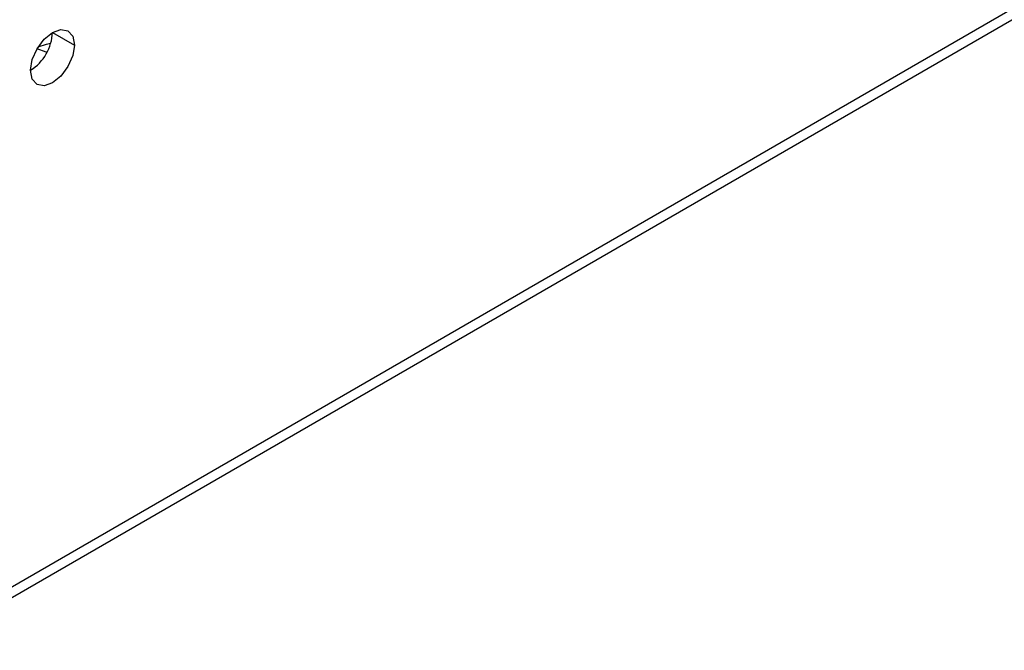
# Model space of a CAD drawing. Header units: millimetres. Extents: x 0 to 1118, y 0 to 864.
# Tile 136 of 256: x 942.35 to 946.33, y 637.74 to 640.28. Entities that reach past the tile are written whole.
import ezdxf

# ---------------------------------------------------------------- set-up
doc = ezdxf.new("R2010")
doc.units = ezdxf.units.MM

msp = doc.modelspace()

# ---------------------------------------------------------------- linework, layer by layer
at = {"color": 7, "linetype": 'Continuous', "lineweight": 25}
for p, q in [((985.8372, 663.1136), (930.4177, 631.1206)), ((930.3918, 631.0633), (985.8113, 663.0563)), ((942.4827, 640.229), (942.5711, 640.1779))]:
    msp.add_line(p, q, dxfattribs=at)
at = {"color": 7, "linetype": 'Continuous', "lineweight": 25, "flags": 128}
for points in [[(942.3943, 640.0759), (942.4011, 640.1188), (942.4202, 640.163), (942.4489, 640.2017), (942.4827, 640.229), (942.5165, 640.2407), (942.5452, 640.2352), (942.5644, 640.2131), (942.5711, 640.1779)], [(942.5711, 640.1779), (942.5644, 640.135), (942.5452, 640.0908), (942.5165, 640.0521), (942.4827, 640.0248), (942.4489, 640.0131), (942.4202, 640.0186), (942.4011, 640.0407), (942.3943, 640.0759)], [(942.4754, 640.1839), (942.457, 640.1805), (942.4236, 640.1687)], [(942.4605, 640.1484), (942.457, 640.1492), (942.4201, 640.1628)]]:
    msp.add_lwpolyline(points, dxfattribs=at)
at = {"color": 7, "linetype": 'Continuous', "lineweight": 25}
msp.add_arc((942.2908, 640.2377), 0.1921, 302.6059, 357.3945, dxfattribs=at)

doc.saveas('drawing.dxf')
